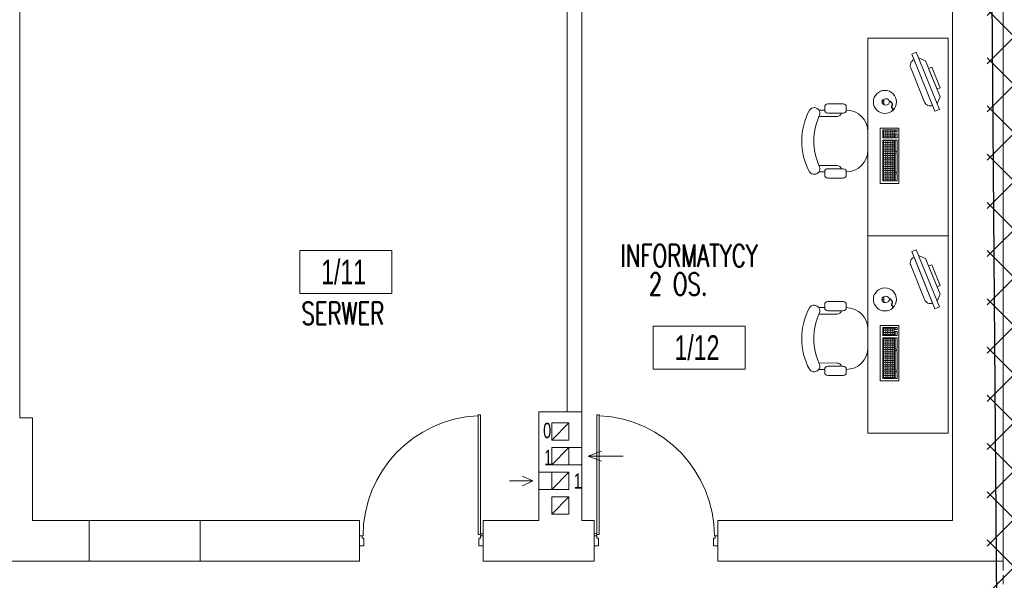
# Model space of a CAD drawing. Header units: millimetres. Extents: x 6354466 to 6508314, y -1889048 to -1342748.
# Tile 94 of 134: x 6405453 to 6413425, y -1654079 to -1649538. Entities that reach past the tile are written whole.
import ezdxf
from ezdxf.enums import TextEntityAlignment as Align

# ---------------------------------------------------------------- set-up
doc = ezdxf.new("R2010")
doc.units = ezdxf.units.MM
doc.header["$PDMODE"] = 3
doc.header["$PDSIZE"] = 10
doc.linetypes.add('HIDDEN', pattern=[0.375, 0.25, -0.125])
for name, color, linetype, lineweight in [('drzwi istn', 163, 'Continuous', 5), ('L- ist s. działowe', 167, 'Continuous', 5), ('L-1', 10, 'Continuous', 30), ('L-2', 167, 'Continuous', 13), ('L-4', 92, 'Continuous', 20), ('L-5', 152, 'Continuous', 9), ('L-DIM', 252, 'Continuous', 5), ('L-HATCH', 252, 'Continuous', 5), ('L-ISTNIEJĄCE BUDYNKI', 167, 'Continuous', 5), ('L-Wyburzenia', 253, 'HIDDEN', 5), ('łóżka', 230, 'Continuous', 9)]:
    doc.layers.add(name, color=color, linetype=linetype, lineweight=lineweight)
doc.layers.add('L-9', color=11, linetype='Continuous', plot=False)
doc.styles.add('125', font='cdmsimpl.shx', dxfattribs={"width": 0.7, "height": 125})
doc.styles.add('160', font='simplex.shx', dxfattribs={"width": 0.8, "height": 160})
doc.styles.add('200', font='cdmsimpl.shx', dxfattribs={"width": 0.7, "height": 200})
doc.styles.add('250', font='cdmsimpl.shx', dxfattribs={"width": 0.7, "height": 250})
doc.styles.add('SIM-DIM', font='simplex.shx', dxfattribs={"width": 0.7, "bigfont": 'cdmbigpl.shx'})
doc.dimstyles.new('160', dxfattribs={"dimtxt": 160, "dimasz": 80, "dimexe": 60, "dimexo": 3, "dimgap": 18, "dimtad": 1, "dimdec": 0, "dimlfac": 0.1, "dimrnd": 1, "dimtxsty": '160', "dimblk": 'ARCHTICK', "dimcen": 2.5, "dimdle": 30, "dimadec": 0, "dimazin": 0, "dimtfac": 1, "dimtdec": 0, "dimtix": 1, "dimtmove": 2, "dimatfit": 0, "dimldrblk": 'NONE', "dimfxl": 0, "dimarcsym": 0})

# ---------------------------------------------------------------- blocks, each defined once
blk = doc.blocks.new('PMUI_DRZWI13')
for p, q in [((35, 40), (0, 40)), ((35, -20), (35, 40)), ((965, -20), (965, 40)), ((965, 40), (1000, 40)), ((1000, 40), (1000, -40)), ((0, -40), (20, -40)), ((20, -40), (20, -20)), ((20, -20), (35, -20)), ((20, -50), (20, -60)), ((20, -50), (40, -50)), ((20, -1020), (20, -50)), ((40, -50), (40, -1020)), ((980, -20), (965, -20)), ((980, -40), (980, -20)), ((1000, -40), (980, -40)), ((40, -1020), (20, -1020))]:
    blk.add_line(p, q)
for points in [[(0, 40), (0, -40)], [(20, -50), (20, -1020)]]:
    blk.add_lwpolyline(points)
blk.add_circle((10, -50), 10)
blk.add_arc((-1.9, -39.2), 974.1, 272.72584, 359.95417)
blk = doc.blocks.new('STOLIK2')
h = blk.add_hatch()
h.set_pattern_fill('ANGLE', color=256, scale=0.25, style=0)
h.set_pattern_definition([(360, (-4499.488, 29427.6887), (-2e-16, -1.74625), [1.27, -0.47625]), (270, (-4499.488, 29427.6887), (-1.74625, 1e-16), [1.27, -0.47625])])
h.paths.add_polyline_path([(-130.91, 53.71), (-98.09, 53.71), (-98.09, 62.85), (-130.91, 62.85)])
h.paths.add_polyline_path([(-96.21, 62.85), (-89.68, 62.85), (-89.68, 53.71), (-96.21, 53.71)])
for p, q in [((-123.63, 114.71), (-123.63, 110)), ((-118.46, 114.66), (-118.46, 100.01)), ((-78.81, 114.66), (-78.81, 100.01)), ((-73.63, 110), (-73.63, 114.71)), ((-128.63, 107.5), (-128.63, 95)), ((-126.13, 110), (-123.63, 110)), ((-121.13, 107.5), (-121.13, 95)), ((-76.13, 107.5), (-76.13, 95)), ((-71.13, 110), (-73.63, 110)), ((-68.63, 107.5), (-68.63, 95)), ((-126.13, 92.5), (-123.63, 92.5)), ((-71.13, 92.5), (-73.63, 92.5)), ((-82.5, 75), (-67.5, 75)), ((-66.98, 62.06), (-69.24, 62)), ((-67.03, 63.7), (-66.98, 62.06)), ((-66.98, 62.06), (-64.73, 62.12)), ((-28.19, 39.5), (-74.53, 20.73)), ((-73.03, 17.02), (-26.69, 35.8)), ((-31.32, 33.92), (-33.69, 28.34)), ((-26.69, 35.8), (-28.19, 39.5)), ((-62.81, 16.54), (-33.69, 28.34)), ((-74.53, 20.73), (-73.03, 17.02)), ((-68.39, 18.9), (-62.81, 16.54))]:
    blk.add_line(p, q)
for points in [[(-15.34, 75), (-175.34, 75), (-175.34, 10), (-15.34, 10)], [(-133.01, 49.97), (-88.12, 49.97), (-88.12, 64.97), (-133.01, 64.97)], [(-130.91, 53.71), (-98.09, 53.71), (-98.09, 62.85), (-130.91, 62.85)], [(-96.21, 62.85), (-89.68, 62.85), (-89.68, 53.71), (-96.21, 53.71)], [(-66.58, 57.62), (-66.92, 57.61), (-66.9, 56.72), (-66.55, 56.73)], [(-125.34, 52.96), (-130.91, 52.96), (-130.91, 51.3), (-125.34, 51.3)], [(-124.22, 51.3), (-108.26, 51.3), (-108.26, 52.96), (-124.22, 52.96)], [(-107.14, 52.96), (-98.09, 52.96), (-98.09, 51.3), (-107.14, 51.3)], [(-96.21, 52.96), (-92.95, 52.96), (-92.95, 51.3), (-96.21, 51.3)], [(-89.68, 52.96), (-91.34, 52.96), (-91.34, 51.3), (-89.68, 51.3)], [(-39.83, 25.85), (-56.67, 19.03), (-55.66, 16.54), (-38.82, 23.36)]]:
    blk.add_lwpolyline(points, close=True)
blk.add_lwpolyline([(-32.82, 37.63), (-32.82, 37.63, 0.414214), (-39.33, 40.38), (-67.14, 29.12, 0.414214), (-69.9, 22.61), (-69.9, 22.61)], format="xyb", close=True)
blk.add_circle((-67, 61.24), 9.34)
for centre, radius, start, end in [((-98.54, 75.49), 53.13, 90.09687, 118.07249), ((-98.72, 75.49), 53.13, 61.92751, 89.90313), ((-121.01, 118.51), 4.62, 123.34927, 303.47427), ((-76.26, 118.51), 4.62, 236.52573, 56.65073), ((-97.85, 66.23), 52.63, 90.85052, 113.04971), ((-99.41, 66.23), 52.63, 66.95029, 89.14948), ((-126.13, 107.5), 2.5, 90, 180), ((-123.63, 107.5), 2.5, 0, 90), ((-73.63, 107.5), 2.5, 90, 180), ((-71.13, 107.5), 2.5, 0, 90), ((-122.21, 100.01), 3.75, 286.67209, 0), ((-75.06, 100.01), 3.75, 180, 253.35509), ((-126.13, 95), 2.5, 180, 270), ((-123.63, 95), 2.5, 270, 0), ((-106.13, 92.5), 17.5, 180, 270), ((-91.13, 92.5), 17.5, 270, 0), ((-73.63, 95), 2.5, 180, 270), ((-71.13, 95), 2.5, 270, 0)]:
    blk.add_arc(centre, radius, start, end)
at = {"extrusion": (0, 0, -1)}
blk.add_ellipse((-66.95, 60.65), major_axis=(-0.08, 3.05), ratio=0.834162, dxfattribs=at)
for points, knots in [([(-66.9, 56.72), (-67.66, 55.94), (-69.06, 54.51), (-71.62, 56.7), (-72.55, 54.4), (-73.6, 54.95), (-74.15, 55.24)], [0, 0, 0, 0, 2.841116, 5.231607, 6.614689, 8.161976, 8.161976, 8.161976, 8.161976]), ([(-66.56, 56.73), (-66.88, 56.4), (-67.03, 56.25), (-67.49, 55.8), (-67.81, 55.53), (-68.44, 55.18), (-68.73, 55.08), (-69.2, 55.06), (-69.36, 55.07), (-69.68, 55.15), (-69.83, 55.2), (-70.27, 55.37), (-70.55, 55.51), (-70.97, 55.68), (-71.14, 55.72), (-71.35, 55.74), (-71.42, 55.73), (-71.54, 55.7), (-71.58, 55.67), (-71.72, 55.56), (-71.82, 55.44), (-72.02, 55.17), (-72.13, 55.02), (-72.33, 54.8), (-72.42, 54.73), (-72.62, 54.62), (-72.74, 54.58), (-72.96, 54.56), (-73.07, 54.56), (-73.36, 54.61), (-73.54, 54.68), (-73.72, 54.76)], [0, 0, 0, 0, 0.557194, 0.557194, 1.671582, 1.671582, 2.519282, 2.519282, 2.939271, 2.939271, 3.35926, 3.35926, 4.143879, 4.143879, 4.704066, 4.704066, 5.061527, 5.061527, 5.357017, 5.357017, 5.838332, 5.838332, 6.319648, 6.319648, 6.605434, 6.605434, 6.891219, 6.891219, 7.177005, 7.177005, 7.662218, 7.662218, 7.662218, 7.662218])]:
    blk.add_open_spline(points, degree=3, knots=knots)
blk = doc.blocks.new('opis pom')
at = {"color": 0}
blk.add_lwpolyline([(252896.7, -40976.9), (253643.9, -40976.9), (253643.9, -41326.9), (252896.7, -41326.9)], close=True, dxfattribs=at)
at = {"layer": 'L-4', "lineweight": 30, "style": '250', "width": 0.7}
blk.add_attdef('2', text='', height=250, dxfattribs=at).set_placement((253252.2, -41151.9), align=Align.MIDDLE_CENTER)
blk = doc.blocks.new('_ArchTick')
at = {"color": 0, "linetype": 'ByBlock', "const_width": 0.15}
blk.add_lwpolyline([(-0.5, -0.5), (0.5, 0.5)], dxfattribs=at)
blk = doc.blocks.new('*D276')
at = {"layer": 'Defpoints', "color": 0, "transparency": 16777216}
for p in [(6413285.3, -1646723.4), (6382504.7, -1660693.4), (6383200.3, -1660693.4)]:
    blk.add_point(p, dxfattribs=at)
at = {"layer": 'L-DIM', "color": 0, "lineweight": -2, "ltscale": 10, "transparency": 16777216}
for p, q in [((6382504.7, -1646693.4), (6382504.7, -1660723.4)), ((6382584.7, -1646723.4), (6382444.7, -1646723.4)), ((6382584.7, -1660693.4), (6382444.7, -1660693.4))]:
    blk.add_line(p, q, dxfattribs=at)
at = {"layer": 'L-DIM', "color": 0, "linetype": 'ByBlock', "lineweight": -2, "transparency": 16777216, "xscale": 80, "yscale": 80, "zscale": 80}
for p, rotation in [((6382504.7, -1646723.4), 90), ((6382504.7, -1660693.4), 270)]:
    blk.add_blockref('_ArchTick', p, dxfattribs=dict(at, rotation=rotation))
at = {"layer": 'L-DIM', "color": 0, "ltscale": 10, "transparency": 16777216, "insert": (6382406.7, -1653708.4), "char_height": 160, "attachment_point": 5, "rotation": 90, "style": '160'}
blk.add_mtext('1397', dxfattribs=at)
blk = doc.blocks.new('_None')

msp = doc.modelspace()

# ---------------------------------------------------------------- hatches: boundary and pattern name
at = {"layer": 'L-HATCH', "ltscale": 10, "transparency": 33554687}
h = msp.add_hatch(dxfattribs=at)
h.set_pattern_fill('ANSI37', color=252, scale=87)
h.set_pattern_definition([(45, (-48871.55, 200010.94), (-195.320571, 195.320571), []), (135, (-48871.55, 200010.94), (-195.320571, -195.320571), [])])
h.paths.add_polyline_path([(6428375.3, -1646723.4), (6413285.3, -1646723.4), (6413285.3, -1660832.4), (6428375.3, -1660832.4)])

# ---------------------------------------------------------------- linework, layer by layer
at = {"layer": 'L- ist s. działowe'}
for p, q in [((6409885.3, -1652714.2), (6409885.3, -1649373.4)), ((6410005.3, -1653003.4), (6410005.3, -1649373.4))]:
    msp.add_line(p, q, dxfattribs=at)
at = {"layer": 'L-1', "ltscale": 10}
msp.add_line((6413448.2, -1665173), (6413278.2, -1642789.6), dxfattribs=at)
at = {"layer": 'L-2', "ltscale": 8}
msp.add_lwpolyline([(6406015.3, -1653923.4), (6406915.3, -1653923.4), (6406915.3, -1653593.4), (6406015.3, -1653593.4)], close=True, dxfattribs=at)
at = {"layer": 'L-ISTNIEJĄCE BUDYNKI'}
for p, q in [((6413415.3, -1653923.4), (6413415.3, -1648963.4)), ((6405455.3, -1652763.4), (6405455.3, -1649373.4)), ((6413005.3, -1653593.4), (6413005.3, -1649373.4)), ((6405555.3, -1652763.4), (6405455.3, -1652763.4)), ((6405555.3, -1653593.4), (6405555.3, -1652763.4)), ((6409655.3, -1653203.4), (6409655.3, -1652714.2)), ((6409655.3, -1652714.2), (6410005.3, -1652714.2)), ((6409760.3, -1652943.4), (6409900.3, -1652803.4)), ((6409760.3, -1653143.4), (6409900.3, -1653003.4)), ((6410005.3, -1653003.4), (6409760.3, -1653003.4)), ((6409760.3, -1653003.4), (6409760.3, -1653143.4)), ((6410005.3, -1653143.4), (6410005.3, -1653003.4)), ((6410056.3, -1653073.4), (6410163.7, -1653033.7)), ((6410056.3, -1653073.4), (6410339.1, -1653073.4)), ((6410056.3, -1653073.4), (6410163.7, -1653113)), ((6409760.3, -1653143.4), (6410005.3, -1653143.4)), ((6410005.3, -1653593.4), (6410005.3, -1653143.4)), ((6409608.3, -1653273.4), (6409523.2, -1653234.2)), ((6409900.3, -1653203.4), (6409655.3, -1653203.4)), ((6409655.3, -1653203.4), (6409655.3, -1653343.4)), ((6409760.3, -1653343.4), (6409900.3, -1653203.4)), ((6409900.3, -1653203.4), (6409900.3, -1653343.4)), ((6409608.3, -1653273.4), (6409418.6, -1653273.4)), ((6409608.3, -1653273.4), (6409523.2, -1653312.5)), ((6409655.3, -1653593.4), (6409655.3, -1653343.4)), ((6409900.3, -1653343.4), (6409655.3, -1653343.4)), ((6409760.3, -1653543.4), (6409900.3, -1653403.4)), ((6405555.3, -1653593.4), (6406015.3, -1653593.4)), ((6406015.3, -1653923.4), (6406015.3, -1653593.4)), ((6406915.3, -1653593.4), (6407605.3, -1653593.4)), ((6406915.3, -1653923.4), (6406915.3, -1653593.4)), ((6407605.3, -1653593.4), (6408205.3, -1653593.4)), ((6408205.3, -1653593.4), (6408205.3, -1653923.4)), ((6409205.3, -1653593.4), (6409655.3, -1653593.4)), ((6409205.3, -1653593.4), (6409205.3, -1653923.4)), ((6410005.3, -1653593.4), (6410105.3, -1653593.4)), ((6410105.3, -1653923.4), (6410105.3, -1653593.4)), ((6411105.3, -1653593.4), (6413005.3, -1653593.4)), ((6411105.3, -1653923.4), (6411105.3, -1653593.4)), ((6406015.3, -1653718.4), (6406015.3, -1653798.4)), ((6404984.2, -1653923.4), (6406015.3, -1653923.4)), ((6406915.3, -1653923.4), (6408205.3, -1653923.4)), ((6409205.3, -1653923.4), (6410105.3, -1653923.4)), ((6411105.3, -1653923.4), (6413415.3, -1653923.4))]:
    msp.add_line(p, q, dxfattribs=at)
for points in [[(6405555.3, -1653593.4), (6405555.3, -1652763.4), (6405455.3, -1652763.4)], [(6409655.3, -1653203.4), (6409655.3, -1652714.2), (6409885.3, -1652714.2)], [(6410005.3, -1652714.2), (6410005.3, -1653003.4)], [(6410005.3, -1653143.4), (6410005.3, -1653593.4)], [(6409655.3, -1653593.4), (6409655.3, -1653593.4), (6409655.3, -1653343.4)], [(6406915.3, -1653718.4), (6406915.3, -1653798.4)]]:
    msp.add_lwpolyline(points, dxfattribs=at)
for points in [[(6409760.3, -1652943.4), (6409900.3, -1652943.4), (6409900.3, -1652803.4), (6409760.3, -1652803.4)], [(6409760.3, -1653143.4), (6409900.3, -1653143.4), (6409900.3, -1653003.4), (6409760.3, -1653003.4)], [(6409760.3, -1653343.4), (6409900.3, -1653343.4), (6409900.3, -1653203.4), (6409760.3, -1653203.4)], [(6409760.3, -1653543.4), (6409900.3, -1653543.4), (6409900.3, -1653403.4), (6409760.3, -1653403.4)]]:
    msp.add_lwpolyline(points, close=True, dxfattribs=at)
at = {"layer": 'L-Wyburzenia', "ltscale": 300}
msp.add_line((6413415.3, -1653923.4), (6413415.3, -1655723.4), dxfattribs=at)

# ---------------------------------------------------------------- block references
at = {"layer": 'drzwi istn', "rotation": 180}
msp.add_blockref('PMUI_DRZWI13', (6409205.3, -1653758.4), dxfattribs=at)
at = {"layer": 'drzwi istn', "xscale": -1, "rotation": 180}
msp.add_blockref('PMUI_DRZWI13', (6410105.3, -1653758.4), dxfattribs=at)
at = {"layer": 'L-5'}
ref = msp.add_blockref('opis pom', (6154823.4, -1610429.3), dxfattribs=at)
ref.add_attrib('2', '1/11', dxfattribs={"layer": 'L-4', "height": 200, "style": '200', "width": 0.7}).set_placement((6408075.6, -1651581.2), align=Align.MIDDLE_CENTER)
ref = msp.add_blockref('opis pom', (6157684.3, -1611041.8), dxfattribs=at)
ref.add_attrib('2', '1/12', dxfattribs={"layer": 'L-4', "height": 200, "style": '200', "width": 0.7}).set_placement((6410936.5, -1652193.7), align=Align.MIDDLE_CENTER)
at = {"layer": 'łóżka', "ltscale": 8, "xscale": 10, "yscale": 10, "zscale": 10, "rotation": 89.99842740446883}
for p in [(6413071, -1649533.8), (6413071, -1651133.8)]:
    msp.add_blockref('STOLIK2', p, dxfattribs=at)

# ---------------------------------------------------------------- texts
at = {"layer": 'L-9', "ltscale": 0.5, "style": 'SIM-DIM', "width": 0.7}
for s, p in [('INFORMATYCY', (6410318, -1651538.7)), ('2 OS.', (6410547.9, -1651769)), ('SERWER', (6407734.7, -1652006))]:
    msp.add_text(s, height=180, dxfattribs=at).set_placement(p)
at = {"layer": 'L-ISTNIEJĄCE BUDYNKI', "style": '125', "width": 0.7}
for s, p in [('0', (6409691.3, -1652927.3, 0)), ('1', (6409699.4, -1653146.2, 0)), ('1', (6409939.9, -1653336, 0))]:
    msp.add_text(s, height=125, dxfattribs=at).set_placement(p)

# ---------------------------------------------------------------- dimensions: what is measured, and where the dimension line sits
at = {"layer": 'L-DIM', "ltscale": 10}
dim = msp.add_linear_dim(base=(6382504.7, -1660693.4), p1=(6413285.3, -1646723.4), p2=(6383200.3, -1660693.4), angle=90, dimstyle='160', override={"dimlfac": 0.1}, dxfattribs=at)
dim.commit()
dim.dimension.update_dxf_attribs({"geometry": '*D276', "text_midpoint": (6382406.7, -1653708.4)})

doc.saveas('drawing.dxf')
